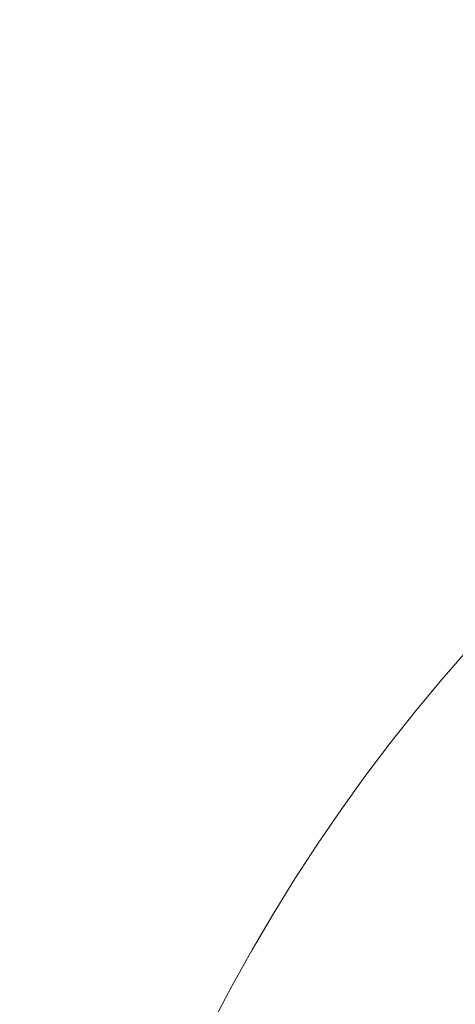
# Model space of a CAD drawing. Header units: inches. Extents: x 0 to 1115, y -739 to -7.
# Tile 3 of 7: x 6 to 55, y -373 to -262. Entities that reach past the tile are written whole.
import ezdxf

# ---------------------------------------------------------------- set-up
doc = ezdxf.new("R2010")
doc.units = ezdxf.units.IN
doc.header["$MEASUREMENT"] = 0
doc.layers.add('Layer 1', color=7, linetype='Continuous')

msp = doc.modelspace()

# ---------------------------------------------------------------- linework, layer by layer
at = {"layer": 'Layer 1', "lineweight": 0}
msp.add_open_spline([(406.24, -455.57), (406.22, -458.16), (406.21, -460.74), (406.2, -463.3), (406.2, -463.3), (369.86, -463.3), (369.86, -463.3), (369.86, -463.3), (369.86, -466.31), (369.86, -466.31), (369.86, -466.31), (333.49, -466.31), (333.49, -466.31), (333.49, -466.31), (333.49, -463.3), (333.49, -463.3), (333.49, -463.3), (297.13, -463.3), (297.13, -463.3), (297.13, -463.3), (297.13, -466.31), (297.13, -466.31), (297.13, -466.31), (260.76, -466.31), (260.76, -466.31), (260.76, -466.31), (260.76, -463.3), (260.76, -463.3), (260.76, -463.3), (224.4, -463.3), (224.4, -463.3), (224.4, -463.3), (224.4, -466.25), (224.4, -466.25), (224.4, -466.25), (188.04, -466.25), (188.04, -466.25), (188.04, -466.25), (188.04, -463.3), (188.04, -463.3), (188.04, -463.3), (151.67, -463.3), (151.67, -463.3), (151.67, -463.3), (151.67, -466.31), (151.67, -466.31), (151.67, -466.31), (115.31, -466.31), (115.31, -466.31), (115.31, -466.31), (115.31, -463.3), (115.31, -463.3), (115.31, -463.3), (78.95, -463.3), (78.95, -463.3), (78.95, -463.3), (78.95, -466.25), (78.95, -466.25), (78.95, -466.25), (42.58, -466.25), (42.58, -466.25), (42.58, -466.25), (42.58, -463.3), (42.58, -463.3), (42.58, -463.3), (6.22, -463.3), (6.22, -463.3), (7.76, -356.81), (92.45, -270.45), (198.28, -266.25), (198.28, -266.25), (204.22, -266.25), (204.22, -266.25), (204.22, -266.25), (204.22, -262.35), (204.22, -262.35), (204.22, -262.35), (208.22, -262.35), (208.22, -262.35), (208.22, -262.35), (208.22, -266.25), (208.22, -266.25), (208.22, -266.25), (214.44, -266.25), (214.44, -266.25), (317.69, -270.34), (400.83, -352.66), (406.24, -455.57)], degree=3, knots=[0, 0, 0, 0, 1, 1, 1, 2, 2, 2, 3, 3, 3, 4, 4, 4, 5, 5, 5, 6, 6, 6, 7, 7, 7, 8, 8, 8, 9, 9, 9, 10, 10, 10, 11, 11, 11, 12, 12, 12, 13, 13, 13, 14, 14, 14, 15, 15, 15, 16, 16, 16, 17, 17, 17, 18, 18, 18, 19, 19, 19, 20, 20, 20, 21, 21, 21, 22, 22, 22, 23, 23, 23, 24, 24, 24, 25, 25, 25, 26, 26, 26, 27, 27, 27, 28, 28, 28, 29, 29, 29, 29], dxfattribs=at)

doc.saveas('drawing.dxf')
